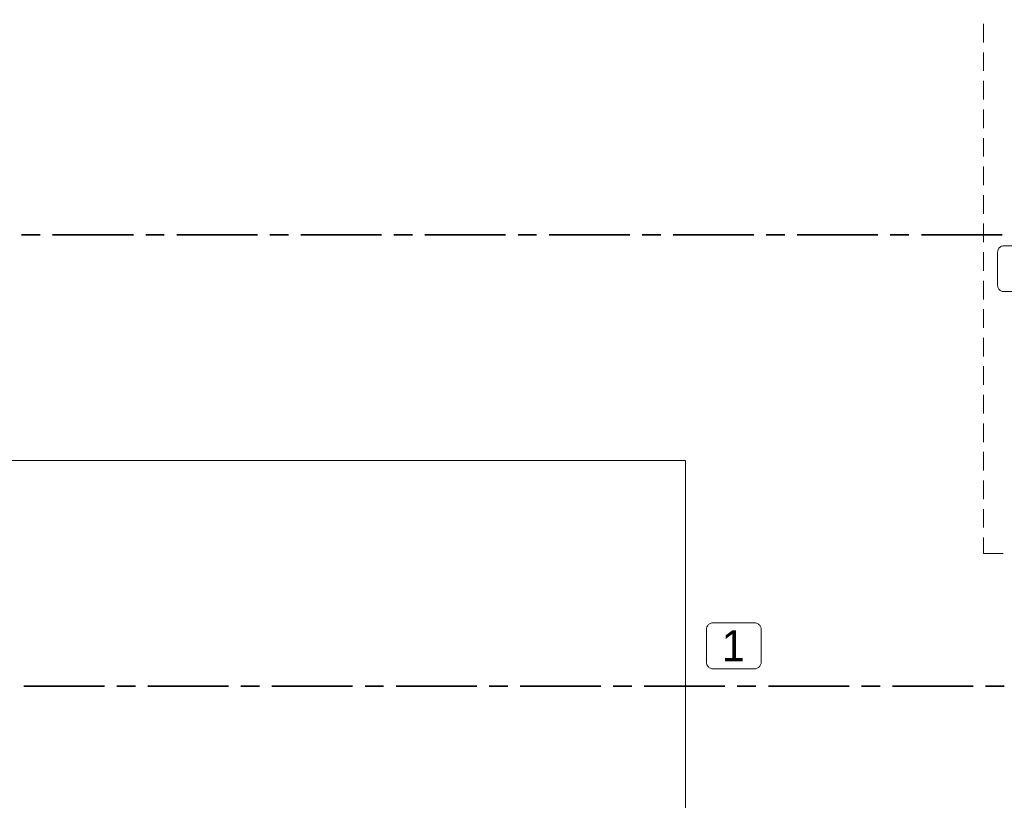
# Model space of a CAD drawing. Header units: millimetres. Extents: x 0 to 203, y 0 to 47.
# Tile 64 of 196: x 9.2 to 15.45, y 24.23 to 29.18. Entities that reach past the tile are written whole.
import ezdxf

# ---------------------------------------------------------------- set-up
doc = ezdxf.new("R2010")
doc.units = ezdxf.units.MM
doc.layers.add('PDF_Geomertry', color=7, linetype='Continuous')
doc.layers.add('PDF_Text', color=7, linetype='Continuous')
doc.styles.add('PDF Arial', font='txt')

msp = doc.modelspace()

# ---------------------------------------------------------------- linework, layer by layer
at = {"layer": 'PDF_Geomertry', "lineweight": 15}
for points in [[(13.4257, 24.1313), (13.4257, 26.3826), (4.0626, 26.3826), (4.0626, 30.8776)], [(15.3154, 29.154), (15.3154, 29.036)], [(15.3154, 28.9735), (15.3154, 28.8554)], [(15.3154, 28.7924), (15.3154, 28.6743)], [(15.3154, 28.611), (15.3154, 28.4929)], [(15.3154, 28.4299), (15.3154, 28.3118)], [(15.3154, 28.2493), (15.3154, 28.1304)], [(15.3154, 28.0679), (15.3154, 27.9499)], [(15.3154, 27.8868), (15.3154, 27.7688)], [(15.3154, 27.7054), (15.3154, 27.5874)], [(15.3154, 27.5243), (15.3154, 27.4063)], [(15.3154, 27.3438), (15.3154, 27.2257)], [(15.3154, 27.1624), (15.3154, 27.0443)], [(15.3154, 26.9813), (15.3154, 26.8632)], [(15.3154, 26.7999), (15.3154, 26.6818)], [(15.3154, 26.6193), (15.3154, 26.5007)], [(15.3154, 26.4382), (15.3154, 26.3201)], [(15.3154, 26.2568), (15.3154, 26.1388)], [(15.3154, 26.0757), (15.3154, 25.9576)], [(15.3154, 25.8943), (15.3154, 25.7929), (15.4404, 25.7929)]]:
    msp.add_lwpolyline(points, dxfattribs=at)
at = {"layer": 'PDF_Geomertry', "lineweight": 35}
for points in [[(9.3312, 27.8165), (9.2132, 27.8165)], [(9.9224, 27.8165), (9.4104, 27.8165)], [(10.1187, 27.8165), (10.0007, 27.8165)], [(10.7099, 27.8165), (10.1979, 27.8165)], [(10.9062, 27.8165), (10.7882, 27.8165)], [(11.4965, 27.8165), (10.9849, 27.8165)], [(11.6938, 27.8165), (11.5757, 27.8165)], [(12.284, 27.8165), (11.7724, 27.8165)], [(12.4812, 27.8165), (12.3632, 27.8165)], [(13.0715, 27.8165), (12.5599, 27.8165)], [(13.2688, 27.8165), (13.1501, 27.8165)], [(13.859, 27.8165), (13.3474, 27.8165)], [(14.0557, 27.8165), (13.9376, 27.8165)], [(14.6465, 27.8165), (14.1349, 27.8165)], [(14.8432, 27.8165), (14.7251, 27.8165)], [(15.434, 27.8165), (14.9224, 27.8165)], [(9.2271, 24.9526), (9.739, 24.9526)], [(9.8174, 24.9526), (9.9354, 24.9526)], [(10.014, 24.9526), (10.5257, 24.9526)], [(10.6049, 24.9526), (10.7229, 24.9526)], [(10.8015, 24.9526), (11.3132, 24.9526)], [(11.3924, 24.9526), (11.5104, 24.9526)], [(11.589, 24.9526), (12.1007, 24.9526)], [(12.1793, 24.9526), (12.2979, 24.9526)], [(12.3765, 24.9526), (12.8882, 24.9526)], [(12.9668, 24.9526), (13.0849, 24.9526)], [(13.164, 24.9526), (13.6757, 24.9526)], [(13.7543, 24.9526), (13.8724, 24.9526)], [(13.9515, 24.9526), (14.4632, 24.9526)], [(14.5418, 24.9526), (14.6599, 24.9526)], [(14.7382, 24.9526), (15.2501, 24.9526)], [(15.3293, 24.9526), (15.4474, 24.9526)]]:
    msp.add_lwpolyline(points, dxfattribs=at)
at = {"layer": 'PDF_Geomertry', "lineweight": 9}
msp.add_lwpolyline([(15.7126, 27.4554), (15.4451, 27.4554), (15.4404, 27.4554), (15.4349, 27.4568), (15.4299, 27.4582), (15.4257, 27.4604), (15.4215, 27.4632), (15.4174, 27.4665), (15.414, 27.4707), (15.4113, 27.4749), (15.409, 27.4799), (15.4071, 27.4846), (15.4062, 27.4896), (15.4057, 27.4943), (15.4057, 27.7068), (15.4062, 27.7118), (15.4071, 27.7165), (15.409, 27.7215), (15.4113, 27.7263), (15.414, 27.7304), (15.4174, 27.7346), (15.4215, 27.7382), (15.4257, 27.741), (15.4299, 27.7429), (15.4349, 27.7443), (15.4404, 27.7457), (15.4451, 27.7457), (15.7126, 27.7457)], dxfattribs=at)
msp.add_lwpolyline([(13.8654, 25.3535), (13.871, 25.3526), (13.8757, 25.3521), (13.8807, 25.3499), (13.8854, 25.3479), (13.8896, 25.3451), (13.8932, 25.3415), (13.8965, 25.3382), (13.8993, 25.3332), (13.9021, 25.329), (13.9035, 25.3243), (13.9049, 25.3188), (13.9049, 25.3138), (13.9049, 25.1021), (13.9049, 25.0965), (13.9035, 25.0915), (13.9021, 25.0868), (13.8993, 25.0818), (13.8965, 25.0776), (13.8932, 25.0743), (13.8896, 25.0707), (13.8854, 25.0679), (13.8807, 25.0651), (13.8757, 25.0638), (13.871, 25.0624), (13.8654, 25.0624), (13.5987, 25.0624), (13.5932, 25.0624), (13.5882, 25.0638), (13.5835, 25.0651), (13.5785, 25.0679), (13.5743, 25.0707), (13.571, 25.0743), (13.5674, 25.0776), (13.5646, 25.0818), (13.5618, 25.0868), (13.5604, 25.0915), (13.5599, 25.0965), (13.559, 25.1021), (13.559, 25.3138), (13.5599, 25.3188), (13.5604, 25.3243), (13.5618, 25.329), (13.5646, 25.3332), (13.5674, 25.3382), (13.571, 25.3415), (13.5743, 25.3451), (13.5785, 25.3479), (13.5835, 25.3499), (13.5882, 25.3521), (13.5932, 25.3526), (13.5987, 25.3535), (13.8654, 25.3535)], close=True, dxfattribs=at)

# ---------------------------------------------------------------- texts
at = {"layer": 'PDF_Text', "insert": (13.6557, 25.1096), "char_height": 0.1969, "attachment_point": 7, "style": 'PDF Arial'}
msp.add_mtext('1', dxfattribs=at)

doc.saveas('drawing.dxf')
